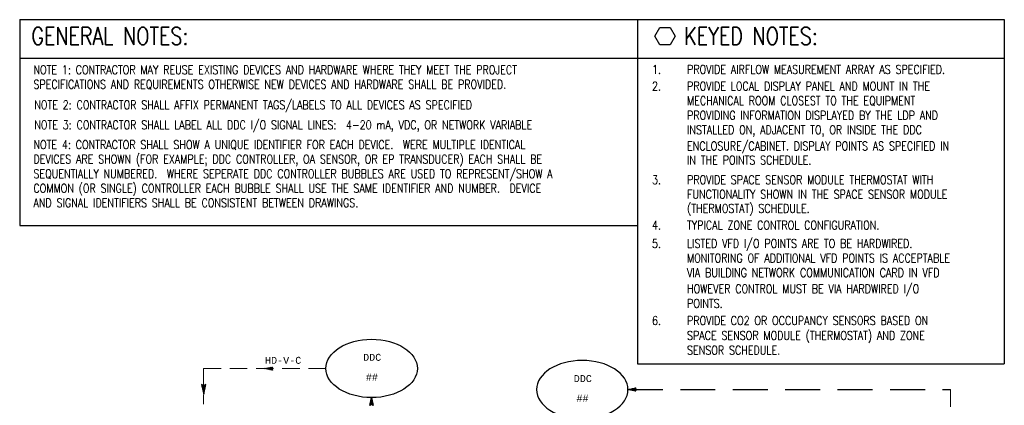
# Model space of a CAD drawing. Header units: inches. Extents: x 2.3 to 31, y 2.5 to 18.9.
# Tile 5 of 5: x 16.9 to 31, y 13.4 to 18.9. Entities that reach past the tile are written whole.
import ezdxf
from ezdxf.enums import TextEntityAlignment as Align

# ---------------------------------------------------------------- set-up
doc = ezdxf.new("R2010")
doc.units = ezdxf.units.IN
doc.header["$MEASUREMENT"] = 0
doc.linetypes.add('DASHED', pattern=[0.75, 0.5, -0.25])
doc.linetypes.add('HIDDEN', pattern=[0.375, 0.25, -0.125])
doc.layers.get('0').update_dxf_attribs({"lineweight": 13})
for name, color, linetype, lineweight in [('G-Anno-Std-Text-Tag', 231, 'Continuous', 30), ('M-ANNO-NOTE', 2, 'Continuous', 30), ('M-ANNO-SYMB', 6, 'Continuous', 30), ('M-ANNO-TEXT', 2, 'Continuous', 30), ('M-DIAG-GRPH', 6, 'Continuous', 13)]:
    doc.layers.add(name, color=color, linetype=linetype, lineweight=lineweight)
doc.styles.add('Annotative', font='simplex.shx', dxfattribs={"width": 0.85, "height": 0.125})
doc.styles.add('CONTROLTXT', font='monotxt.shx')
doc.styles.add('Emc-Annotation', font='simplex.shx', dxfattribs={"width": 0.8})
doc.styles.add('Style-simplex', font='simplex.shx')

# ---------------------------------------------------------------- blocks, each defined once
blk = doc.blocks.new('_TagHexagon')
at = {"color": 0, "linetype": 'ByBlock', "flags": 128}
blk.add_lwpolyline([(-0.144, 0), (-0.072, 0.125), (0.072, 0.125), (0.144, 0), (0.072, -0.125), (-0.072, -0.125), (-0.144, 0)], close=True, dxfattribs=at)
at = {"color": 0, "style": 'Annotative'}
blk.add_attdef('TAGNUMBER', text='', height=0.0938, dxfattribs=at).set_placement((0, -0.047), align=Align.CENTER)
blk = doc.blocks.new('ColumnText_4')
at = {"layer": 'G-Anno-Std-Text-Tag', "style": 'Style-simplex', "width": 0.8}
for s, p in [('1.', (25.202, 4.098)), ('PROVIDE AIRFLOW MEASUREMENT ARRAY AS SPECIFIED.', (25.702, 4.098)), ('2.', (25.202, 3.858)), ('PROVIDE LOCAL DISPLAY PANEL AND MOUNT IN THE', (25.702, 3.858)), ('MECHANICAL ROOM CLOSEST TO THE EQUIPMENT', (25.702, 3.65)), ('PROVIDING INFORMATION DISPLAYED BY THE LDP AND', (25.702, 3.441)), ('INSTALLED ON, ADJACENT TO, OR INSIDE THE DDC', (25.702, 3.233)), ('ENCLOSURE/CABINET. DISPLAY POINTS AS SPECIFIED IN', (25.702, 3.001)), ('IN THE POINTS SCHEDULE.', (25.702, 2.8)), ('3.', (25.202, 2.518)), ('PROVIDE SPACE SENSOR MODULE THERMOSTAT WITH', (25.702, 2.518)), ('FUNCTIONALITY SHOWN IN THE SPACE SENSOR MODULE ', (25.703, 2.31)), ('(THERMOSTAT) SCHEDULE.', (25.703, 2.108)), ('4.', (25.202, 1.868)), ('TYPICAL ZONE CONTROL CONFIGURATION.', (25.702, 1.868)), ('5.', (25.202, 1.605)), ('LISTED VFD I/O POINTS ARE TO BE HARDWIRED.', (25.702, 1.605)), ('MONITORING OF ADDITIONAL VFD POINTS IS ACCEPTABLE', (25.702, 1.396)), ('VIA BUILDING NETWORK COMMUNICATION CARD IN VFD', (25.702, 1.188)), ('HOWEVER CONTROL MUST BE VIA HARDWIRED I/O', (25.702, 0.956)), ('POINTS.', (25.702, 0.747)), ('6.', (25.202, 0.502)), ('PROVIDE CO2 OR OCCUPANCY SENSORS BASED ON ', (25.702, 0.502)), ('SPACE SENSOR MODULE (THERMOSTAT) AND ZONE', (25.702, 0.288)), ('SENSOR SCHEDULE.', (25.702, 0.077))]:
    blk.add_text(s, height=0.125, dxfattribs=at).set_placement(p, align=Align.TOP_LEFT)

msp = doc.modelspace()

# ---------------------------------------------------------------- linework, layer by layer
at = {"layer": 'G-Anno-Std-Text-Tag', "color": 5}
for p, q in [((16.916, 18.88), (25.754, 18.88)), ((25.754, 18.88), (31.002, 18.88)), ((16.916, 18.329), (25.754, 18.329)), ((25.754, 18.329), (31.002, 18.329)), ((16.916, 15.934), (25.754, 15.934)), ((25.754, 13.95), (31.002, 13.95))]:
    msp.add_line(p, q, dxfattribs=at)
at = {"layer": 'M-ANNO-SYMB', "color": 5}
for p, q in [((16.916, 18.88), (16.916, 15.934)), ((25.754, 18.88), (25.754, 13.95)), ((31.002, 18.88), (31.002, 13.95))]:
    msp.add_line(p, q, dxfattribs=at)
at = {"layer": 'M-ANNO-SYMB', "linetype": 'Continuous'}
for p, q in [((20.441, 13.887), (20.434, 13.88)), ((20.441, 13.878), (20.434, 13.885)), ((20.463, 13.891), (20.448, 13.877)), ((20.463, 13.874), (20.448, 13.888)), ((20.484, 13.896), (20.462, 13.874)), ((20.484, 13.869), (20.462, 13.891)), ((20.505, 13.901), (20.476, 13.871)), ((20.505, 13.865), (20.476, 13.894)), ((20.527, 13.905), (20.49, 13.868)), ((20.527, 13.86), (20.49, 13.897)), ((20.521, 13.883), (20.504, 13.9)), ((20.521, 13.883), (20.504, 13.865)), ((20.527, 13.894), (20.518, 13.903)), ((20.527, 13.871), (20.518, 13.862)), ((20.533, 13.905), (20.531, 13.906)), ((20.533, 13.86), (20.531, 13.859)), ((19.548, 13.641), (19.518, 13.656)), ((19.518, 13.656), (19.548, 13.516)), ((19.567, 13.606), (19.518, 13.655)), ((19.521, 13.654), (19.519, 13.652)), ((19.529, 13.651), (19.521, 13.643)), ((19.565, 13.598), (19.521, 13.642)), ((19.536, 13.647), (19.522, 13.634)), ((19.543, 13.644), (19.524, 13.625)), ((19.563, 13.589), (19.524, 13.628)), ((19.554, 13.644), (19.526, 13.617)), ((19.561, 13.58), (19.527, 13.615)), ((19.575, 13.655), (19.528, 13.608)), ((19.559, 13.571), (19.529, 13.601)), ((19.575, 13.645), (19.53, 13.599)), ((19.572, 13.631), (19.532, 13.591)), ((19.558, 13.563), (19.532, 13.588)), ((19.569, 13.618), (19.534, 13.582)), ((19.556, 13.554), (19.535, 13.574)), ((19.566, 13.604), (19.536, 13.573)), ((19.564, 13.591), (19.537, 13.564)), ((19.569, 13.615), (19.538, 13.646)), ((19.554, 13.545), (19.538, 13.561)), ((19.561, 13.577), (19.539, 13.556)), ((19.558, 13.564), (19.541, 13.547)), ((19.552, 13.536), (19.541, 13.547)), ((19.555, 13.55), (19.543, 13.538)), ((19.55, 13.528), (19.544, 13.534)), ((19.552, 13.537), (19.545, 13.529)), ((19.549, 13.523), (19.547, 13.521)), ((19.578, 13.656), (19.548, 13.641)), ((19.548, 13.516), (19.578, 13.656)), ((19.571, 13.624), (19.551, 13.643)), ((19.573, 13.633), (19.558, 13.647)), ((19.574, 13.641), (19.566, 13.65)), ((19.576, 13.65), (19.573, 13.654)), ((25.638, 13.587), (25.631, 13.58)), ((25.638, 13.579), (25.631, 13.585)), ((25.659, 13.591), (25.645, 13.577)), ((25.659, 13.574), (25.645, 13.588)), ((25.681, 13.596), (25.658, 13.574)), ((25.681, 13.57), (25.658, 13.591)), ((25.702, 13.601), (25.672, 13.571)), ((25.702, 13.565), (25.672, 13.594)), ((25.724, 13.605), (25.687, 13.568)), ((25.724, 13.56), (25.687, 13.597)), ((25.718, 13.583), (25.7, 13.6)), ((25.718, 13.583), (25.7, 13.565)), ((25.724, 13.594), (25.714, 13.603)), ((25.724, 13.571), (25.714, 13.562)), ((25.729, 13.605), (25.728, 13.606)), ((25.729, 13.56), (25.728, 13.559)), ((19.548, 13.519), (19.547, 13.52)), ((21.929, 13.363), (21.966, 13.4)), ((21.933, 13.385), (21.963, 13.414)), ((21.951, 13.369), (21.933, 13.387)), ((21.973, 13.363), (21.936, 13.4)), ((21.938, 13.406), (21.96, 13.428)), ((21.969, 13.385), (21.939, 13.414)), ((21.942, 13.428), (21.957, 13.442)), ((21.964, 13.406), (21.942, 13.428)), ((21.96, 13.428), (21.945, 13.442)), ((21.947, 13.449), (21.954, 13.456)), ((21.955, 13.449), (21.948, 13.456)), ((21.951, 13.369), (21.968, 13.387)), ((21.929, 13.358), (21.927, 13.359)), ((21.94, 13.363), (21.93, 13.373)), ((21.962, 13.363), (21.971, 13.373)), ((21.973, 13.358), (21.974, 13.359))]:
    msp.add_line(p, q, dxfattribs=at)
at = {"layer": 'M-ANNO-SYMB', "linetype": 'DASHED'}
msp.add_line((25.618, 13.583), (30.232, 13.584), dxfattribs=at)
at = {"layer": 'M-ANNO-SYMB'}
msp.add_ellipse((21.951, 13.886), major_axis=(0.654, 0), ratio=0.638644, dxfattribs=at)
at = {"layer": 'M-ANNO-SYMB', "extrusion": (0, 0, -1)}
msp.add_ellipse((24.964, 13.583), major_axis=(0.654, 0), ratio=0.638644, dxfattribs=at)
at = {"layer": 'M-ANNO-SYMB', "linetype": 'Continuous'}
for points in [[(20.533, 13.859), (20.422, 13.883), (20.533, 13.906), (20.521, 13.883)], [(25.73, 13.559), (25.618, 13.583), (25.73, 13.607), (25.718, 13.583)], [(21.927, 13.357), (21.951, 13.468), (21.975, 13.357), (21.951, 13.369)]]:
    msp.add_3dface(points, dxfattribs=at)
at = {"layer": 'M-DIAG-GRPH', "color": 6, "linetype": 'HIDDEN'}
for p, q in [((19.547, 13.883), (21.297, 13.883)), ((19.547, 13.883), (19.547, 13.372)), ((30.232, 13.584), (30.232, 5.371))]:
    msp.add_line(p, q, dxfattribs=at)

# ---------------------------------------------------------------- block references
at = {"layer": 'G-Anno-Std-Text-Tag'}
for name, p in [('_TagHexagon', (26.148, 18.644)), ('ColumnText_4', (0.761, 14.132))]:
    msp.add_blockref(name, p, dxfattribs=at)

# ---------------------------------------------------------------- texts
at = {"layer": 'G-Anno-Std-Text-Tag', "color": 4, "char_height": 0.25, "width": 4.51592, "attachment_point": 1, "style": 'Emc-Annotation'}
for s, insert in [('\\H1x;\\W0.8;\\C4;\\A1;GENERAL NOTES:', (17.083, 18.77)), ('\\H1x;\\W0.8;\\C4;\\A1;KEYED NOTES:', (26.423, 18.77))]:
    msp.add_mtext(s, dxfattribs=dict(at, insert=insert))
at = {"layer": 'M-ANNO-NOTE', "style": 'Emc-Annotation', "width": 0.8}
for s, p in [('NOTE 2: CONTRACTOR SHALL AFFIX PERMANENT TAGS/LABELS TO ALL DEVICES AS SPECIFIED', (17.125, 17.597)), ('NOTE 3: CONTRACTOR SHALL LABEL ALL DDC I/O SIGNAL LINES:  4-20 mA, VDC, OR NETWORK VARIABLE', (17.125, 17.31))]:
    msp.add_text(s, height=0.125, dxfattribs=at).set_placement(p)
at = {"layer": 'M-ANNO-NOTE', "char_height": 0.125, "width": 8.1729, "attachment_point": 1, "style": 'Emc-Annotation'}
for s, insert in [('\\H1x;\\W0.8;NOTE 1: CONTRACTOR MAY REUSE EXISTING DEVICES AND HARDWARE WHERE THEY MEET THE PROJECT SPECIFICATIONS AND REQUIREMENTS OTHERWISE NEW DEVICES AND HARDWARE SHALL BE PROVIDED. ', (17.113, 18.225)), ('\\H1x;\\W0.8;NOTE 4: CONTRACTOR SHALL SHOW A UNIQUE IDENTIFIER FOR EACH DEVICE.  WERE MULTIPLE IDENTICAL DEVICES ARE SHOWN (FOR EXAMPLE; DDC CONTROLLER, OA SENSOR, OR EP TRANSDUCER) EACH SHALL BE SEQUENTIALLY NUMBERED.  WHERE SEPERATE DDC CONTROLLER BUBBLES ARE USED TO REPRESENT/SHOW A COMMON (OR SINGLE) CONTROLLER EACH BUBBLE SHALL USE THE SAME IDENTIFIER AND NUMBER.  DEVICE AND SIGNAL IDENTIFIERS SHALL BE CONSISTENT BETWEEN DRAWINGS.', (17.113, 17.153))]:
    msp.add_mtext(s, dxfattribs=dict(at, insert=insert))
at = {"layer": 'M-ANNO-TEXT', "linetype": 'Continuous', "style": 'CONTROLTXT'}
for s, p in [('DDC', (21.959, 13.995)), ('HD-V-C', (20.685, 13.952)), ('##', (21.955, 13.713)), ('DDC', (24.972, 13.691)), ('##', (24.968, 13.409))]:
    msp.add_text(s, height=0.1, dxfattribs=at).set_placement(p, align=Align.CENTER)

doc.saveas('drawing.dxf')
